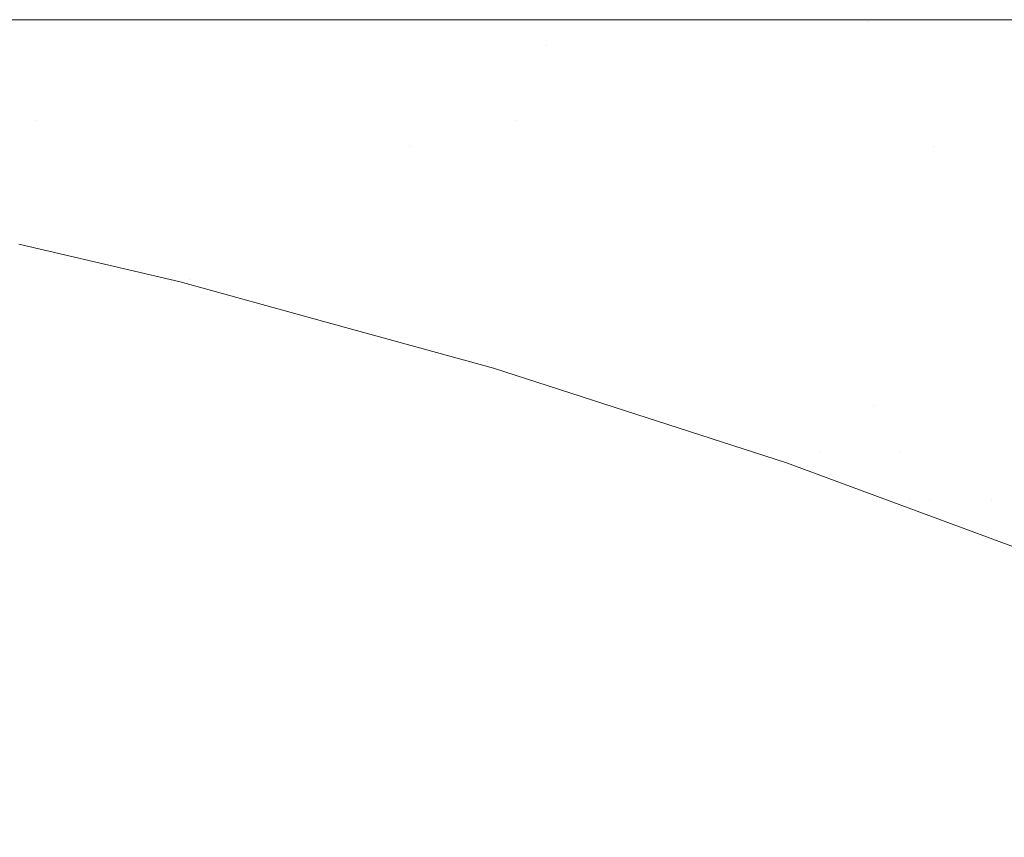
# Model space of a CAD drawing. Header units: centimetres. Extents: x -44.1 to 45.2, y 4.2 to 6.
# Tile 189 of 256: x -14.209 to -14.179, y 5.9752 to 6.0001. Entities that reach past the tile are written whole.
import ezdxf

# ---------------------------------------------------------------- set-up
doc = ezdxf.new("R2010")
doc.units = ezdxf.units.CM
doc.header["$LTSCALE"] = 2.54
doc.layers.add('Lucido design-1', color=7, linetype='Continuous')

# ---------------------------------------------------------------- blocks, each defined once
blk = doc.blocks.new('Gruppo-4-1')
at = {"color": 7, "linetype": 'Continuous', "lineweight": 9}
for points, invisible_edges in [([(-43.924707, 6.000021, -2312.419046), (-8.338741, 6.000089, -2312.42217), (-26.131724, 6.000089, -2312.42217)], 9), ([(-43.924707, 6.000021, -2312.419046), (45.040209, 6.000021, -2312.419046), (9.454243, 6.000089, -2312.42217), (-8.338741, 6.000089, -2312.42217)], 11), ([(-43.924707, 6.000021, -2312.419046), (-43.924707, 5.999993, -2312.417808), (45.040209, 5.999993, -2312.417808), (45.040209, 6.000021, -2312.419046)], 10), ([(45.040209, 5.999993, -2312.417808), (-43.924707, 5.999993, -2312.417808), (-43.924707, 5.999708, -2312.413454), (45.040209, 5.999708, -2312.413454)], 5), ([(-26.131724, 6.000089, -2312.42217), (-14.095203, 6.000089, -2312.646622), (-14.111291, 6.000089, -2312.652216)], 9), ([(-14.111291, 6.000089, -2312.652216), (-14.12626, 6.000089, -2312.658095), (-26.131724, 6.000089, -2312.42217)], 10), ([(-14.12626, 6.000089, -2312.658095), (-14.135675, 6.000089, -2312.66223), (-14.140127, 6.000089, -2312.664186), (-26.131724, 6.000089, -2312.42217)], 12), ([(-26.131724, 6.000089, -2312.42217), (-14.077994, 6.000089, -2312.641394), (-14.081469, 6.000089, -2312.642449)], 9), ([(-14.081469, 6.000089, -2312.642449), (-14.095203, 6.000089, -2312.646622), (-26.131724, 6.000089, -2312.42217)], 10), ([(-26.131724, 6.000089, -2312.42217), (-14.175912, 6.000089, -2312.683376), (-14.185788, 6.000089, -2312.689763)], 9), ([(-14.140127, 6.000089, -2312.664186), (-14.152928, 6.000089, -2312.670425), (-26.131724, 6.000089, -2312.42217)], 10), ([(-14.185788, 6.000089, -2312.689763), (-14.194819, 6.000089, -2312.696128), (-26.131724, 6.000089, -2312.42217)], 10), ([(-14.194819, 6.000089, -2312.696128), (-14.203065, 6.000089, -2312.702447), (-26.131724, 6.000089, -2312.42217)], 10), ([(-14.152928, 6.000089, -2312.670425), (-14.1647, 6.000089, -2312.676752), (-26.131724, 6.000089, -2312.42217)], 10), ([(-14.203065, 6.000089, -2312.702447), (-14.210585, 6.000089, -2312.7087), (-26.131724, 6.000089, -2312.42217)], 10), ([(-26.131724, 6.000089, -2312.42217), (-14.059693, 6.000089, -2312.636617), (-14.077994, 6.000089, -2312.641394)], 9), ([(-26.131724, 6.000089, -2312.42217), (-14.040353, 6.000089, -2312.632382), (-14.059693, 6.000089, -2312.636617)], 9), ([(-26.131724, 6.000089, -2312.42217), (-14.020064, 6.000089, -2312.628777), (-14.028457, 6.000089, -2312.630268)], 9), ([(-14.028457, 6.000089, -2312.630268), (-14.040353, 6.000089, -2312.632382), (-26.131724, 6.000089, -2312.42217)], 10), ([(-26.131724, 6.000089, -2312.42217), (-13.998948, 6.000089, -2312.625887), (-14.020064, 6.000089, -2312.628777)], 9), ([(-26.131724, 6.000089, -2312.42217), (-13.977163, 6.000089, -2312.623786), (-13.979127, 6.000089, -2312.623976), (-13.998948, 6.000089, -2312.625887)], 9), ([(-13.93465, 6.000089, -2312.62217), (-13.954895, 6.000089, -2312.622535), (-26.131724, 6.000089, -2312.42217), (-8.338741, 6.000089, -2312.42217)], 10), ([(-13.954895, 6.000089, -2312.622535), (-13.977163, 6.000089, -2312.623786), (-26.131724, 6.000089, -2312.42217)], 10), ([(-14.1647, 6.000089, -2312.676752), (-14.175912, 6.000089, -2312.683376), (-26.131724, 6.000089, -2312.42217)], 10), ([(-14.210585, 6.000089, -2312.7087), (-14.203065, 6.000089, -2312.702447), (-14.183168, 6.00004, -2312.692717), (-14.225695, 6.00004, -2312.729523)], 14), ([(-14.183168, 6.00004, -2312.692717), (-14.17923, 5.999894, -2312.694769), (-14.221083, 5.999894, -2312.730991), (-14.225695, 6.00004, -2312.729523)], 15), ([(-14.216484, 5.99965, -2312.732454), (-14.221083, 5.999894, -2312.730991), (-14.17923, 5.999894, -2312.694769), (-14.175303, 5.99965, -2312.696814)], 15), ([(-14.203065, 6.000089, -2312.702447), (-14.194819, 6.000089, -2312.696128), (-14.183168, 6.00004, -2312.692717)], 10), ([(-14.194819, 6.000089, -2312.696128), (-14.185788, 6.000089, -2312.689763), (-14.183168, 6.00004, -2312.692717)], 10), ([(-14.183168, 6.00004, -2312.692717), (-14.185788, 6.000089, -2312.689763), (-14.175912, 6.000089, -2312.683376), (-14.1647, 6.000089, -2312.676752)], 9), ([(-14.1647, 6.000089, -2312.676752), (-14.152928, 6.000089, -2312.670425), (-14.13256, 6.00004, -2312.664669), (-14.183168, 6.00004, -2312.692717)], 14), ([(-14.13256, 6.00004, -2312.664669), (-14.129424, 5.999894, -2312.667165), (-14.17923, 5.999894, -2312.694769), (-14.183168, 6.00004, -2312.692717)], 15), ([(-14.175303, 5.99965, -2312.696814), (-14.17923, 5.999894, -2312.694769), (-14.129424, 5.999894, -2312.667165), (-14.126298, 5.99965, -2312.669654)], 15), ([(45.040209, 5.999708, -2312.413454), (-43.924707, 5.999708, -2312.413454), (-43.924707, 5.999233, -2312.409117), (45.040209, 5.999233, -2312.409117)], 5), ([(-14.216484, 5.99965, -2312.732454), (-14.175303, 5.99965, -2312.696814), (-14.192962, 5.99931, -2312.715381)], 11), ([(-14.192962, 5.99931, -2312.715381), (-14.211906, 5.99931, -2312.733912), (-14.216484, 5.99965, -2312.732454)], 11), ([(-14.175303, 5.99965, -2312.696814), (-14.171394, 5.99931, -2312.69885), (-14.192962, 5.99931, -2312.715381)], 11), ([(-14.222722, 5.998875, -2312.755343), (-14.22753, 5.99931, -2312.754228), (-14.211906, 5.99931, -2312.733912), (-14.207355, 5.998875, -2312.735361)], 15), ([(-14.207355, 5.998875, -2312.735361), (-14.211906, 5.99931, -2312.733912), (-14.192962, 5.99931, -2312.715381), (-14.188721, 5.998875, -2312.717134)], 15), ([(-14.188721, 5.998875, -2312.717134), (-14.192962, 5.99931, -2312.715381), (-14.171394, 5.99931, -2312.69885), (-14.167507, 5.998875, -2312.700875)], 15), ([(45.040209, 5.999233, -2312.409117), (-43.924707, 5.999233, -2312.409117), (-43.924707, 5.998569, -2312.404805), (45.040209, 5.998569, -2312.404805)], 5), ([(-14.207355, 5.998875, -2312.735361), (-14.202836, 5.998346, -2312.736799), (-14.217949, 5.998346, -2312.75645), (-14.222722, 5.998875, -2312.755343)], 15), ([(-14.188721, 5.998875, -2312.717134), (-14.184512, 5.998346, -2312.718874), (-14.202836, 5.998346, -2312.736799), (-14.207355, 5.998875, -2312.735361)], 15), ([(-14.167507, 5.998875, -2312.700875), (-14.163649, 5.998346, -2312.702884), (-14.184512, 5.998346, -2312.718874), (-14.188721, 5.998875, -2312.717134)], 15), ([(45.040209, 5.998569, -2312.404805), (-43.924707, 5.998569, -2312.404805), (-43.924707, 5.997718, -2312.400526), (45.040209, 5.997718, -2312.400526)], 5), ([(-14.213218, 5.997724, -2312.757548), (-14.217949, 5.998346, -2312.75645), (-14.202836, 5.998346, -2312.736799), (-14.198357, 5.997724, -2312.738225)], 15), ([(-14.198357, 5.997724, -2312.738225), (-14.202836, 5.998346, -2312.736799), (-14.184512, 5.998346, -2312.718874), (-14.180339, 5.997724, -2312.720599)], 15), ([(-14.180339, 5.997724, -2312.720599), (-14.184512, 5.998346, -2312.718874), (-14.163649, 5.998346, -2312.702884), (-14.159825, 5.997724, -2312.704877)], 15), ([(45.040209, 5.997718, -2312.400526), (-43.924707, 5.997718, -2312.400526), (-43.924707, 5.996681, -2312.396288), (45.040209, 5.996681, -2312.396288)], 5), ([(-14.213218, 5.997724, -2312.757548), (-14.208535, 5.997012, -2312.758634), (-14.214488, 5.997012, -2312.768668), (-14.219273, 5.997724, -2312.767754)], 15), ([(-14.198357, 5.997724, -2312.738225), (-14.193924, 5.997012, -2312.739636), (-14.208535, 5.997012, -2312.758634), (-14.213218, 5.997724, -2312.757548)], 15), ([(-14.180339, 5.997724, -2312.720599), (-14.176208, 5.997012, -2312.722307), (-14.193924, 5.997012, -2312.739636), (-14.198357, 5.997724, -2312.738225)], 15), ([(-14.159825, 5.997724, -2312.704877), (-14.156039, 5.997012, -2312.706849), (-14.176208, 5.997012, -2312.722307), (-14.180339, 5.997724, -2312.720599)], 15), ([(-14.209758, 5.99621, -2312.769573), (-14.214488, 5.997012, -2312.768668), (-14.208535, 5.997012, -2312.758634), (-14.203906, 5.99621, -2312.759708)], 15), ([(-14.208535, 5.997012, -2312.758634), (-14.193924, 5.997012, -2312.739636), (-14.197143, 5.99621, -2312.750181)], 11), ([(-14.197143, 5.99621, -2312.750181), (-14.203906, 5.99621, -2312.759708), (-14.208535, 5.997012, -2312.758634)], 11), ([(-14.193924, 5.997012, -2312.739636), (-14.189542, 5.99621, -2312.741031), (-14.197143, 5.99621, -2312.750181)], 11), ([(-14.193924, 5.997012, -2312.739636), (-14.176208, 5.997012, -2312.722307), (-14.181176, 5.99621, -2312.732293)], 11), ([(-14.181176, 5.99621, -2312.732293), (-14.189542, 5.99621, -2312.741031), (-14.193924, 5.997012, -2312.739636)], 11), ([(-14.176208, 5.997012, -2312.722307), (-14.172126, 5.99621, -2312.723995), (-14.181176, 5.99621, -2312.732293)], 11), ([(45.040209, 5.996681, -2312.396288), (-43.924707, 5.996681, -2312.396288), (-43.924707, 5.99546, -2312.392099), (45.040209, 5.99546, -2312.392099)], 5), ([(-14.209758, 5.99621, -2312.769573), (-14.20509, 5.995322, -2312.770465), (-14.209888, 5.995322, -2312.780448), (-14.214639, 5.99621, -2312.779728)], 15), ([(-14.203906, 5.99621, -2312.759708), (-14.199337, 5.995322, -2312.760768), (-14.20509, 5.995322, -2312.770465), (-14.209758, 5.99621, -2312.769573)], 15), ([(-14.192689, 5.995322, -2312.751402), (-14.199337, 5.995322, -2312.760768), (-14.203906, 5.99621, -2312.759708), (-14.197143, 5.99621, -2312.750181)], 15), ([(-14.197143, 5.99621, -2312.750181), (-14.189542, 5.99621, -2312.741031), (-14.185217, 5.995322, -2312.742408), (-14.192689, 5.995322, -2312.751402)], 15), ([(-14.176993, 5.995322, -2312.733818), (-14.185217, 5.995322, -2312.742408), (-14.189542, 5.99621, -2312.741031), (-14.181176, 5.99621, -2312.732293)], 15), ([(-14.181176, 5.99621, -2312.732293), (-14.172126, 5.99621, -2312.723995), (-14.168096, 5.995322, -2312.72566), (-14.176993, 5.995322, -2312.733818)], 15), ([(45.040209, 5.99546, -2312.392099), (-43.924707, 5.99546, -2312.392099), (-43.924707, 5.994058, -2312.387968), (45.040209, 5.994058, -2312.387968)], 5), ([(-14.211622, 5.99435, -2312.801425), (-14.216416, 5.995322, -2312.801066), (-14.213677, 5.995322, -2312.790667), (-14.208931, 5.99435, -2312.791203)], 15), ([(-14.208931, 5.99435, -2312.791203), (-14.213677, 5.995322, -2312.790667), (-14.209888, 5.995322, -2312.780448), (-14.205206, 5.99435, -2312.781158)], 15), ([(-14.205206, 5.99435, -2312.781158), (-14.209888, 5.995322, -2312.780448), (-14.20509, 5.995322, -2312.770465), (-14.20049, 5.99435, -2312.771345)], 15), ([(-14.20049, 5.99435, -2312.771345), (-14.20509, 5.995322, -2312.770465), (-14.199337, 5.995322, -2312.760768), (-14.194834, 5.99435, -2312.761813)], 15), ([(-14.1883, 5.99435, -2312.752606), (-14.194834, 5.99435, -2312.761813), (-14.199337, 5.995322, -2312.760768), (-14.192689, 5.995322, -2312.751402)], 15), ([(-14.192689, 5.995322, -2312.751402), (-14.185217, 5.995322, -2312.742408), (-14.180954, 5.99435, -2312.743765), (-14.1883, 5.99435, -2312.752606)], 15), ([(-14.17287, 5.99435, -2312.735321), (-14.180954, 5.99435, -2312.743765), (-14.185217, 5.995322, -2312.742408), (-14.176993, 5.995322, -2312.733818)], 15), ([(-14.211622, 5.99435, -2312.801425), (-14.206905, 5.993296, -2312.801778), (-14.208505, 5.993296, -2312.811944), (-14.21325, 5.99435, -2312.811767)], 15), ([(-14.21325, 5.99435, -2312.811767), (-14.208505, 5.993296, -2312.811944), (-14.209053, 5.993243, -2312.82217)], 11), ([(-14.208931, 5.99435, -2312.791203), (-14.204259, 5.993296, -2312.79173), (-14.206905, 5.993296, -2312.801778), (-14.211622, 5.99435, -2312.801425)], 15), ([(-14.205206, 5.99435, -2312.781158), (-14.200598, 5.993296, -2312.781856), (-14.204259, 5.993296, -2312.79173), (-14.208931, 5.99435, -2312.791203)], 15), ([(-14.20049, 5.99435, -2312.771345), (-14.195962, 5.993296, -2312.77221), (-14.200598, 5.993296, -2312.781856), (-14.205206, 5.99435, -2312.781158)], 15), ([(-14.194834, 5.99435, -2312.761813), (-14.190403, 5.993296, -2312.762841), (-14.195962, 5.993296, -2312.77221), (-14.20049, 5.99435, -2312.771345)], 15), ([(-14.18398, 5.993296, -2312.753791), (-14.190403, 5.993296, -2312.762841), (-14.194834, 5.99435, -2312.761813), (-14.1883, 5.99435, -2312.752606)], 15), ([(-14.1883, 5.99435, -2312.752606), (-14.180954, 5.99435, -2312.743765), (-14.176759, 5.993296, -2312.7451), (-14.18398, 5.993296, -2312.753791)], 15), ([(-14.168813, 5.993296, -2312.7368), (-14.176759, 5.993296, -2312.7451), (-14.180954, 5.99435, -2312.743765), (-14.17287, 5.99435, -2312.735321)], 15), ([(45.040209, 5.994058, -2312.387968), (-43.924707, 5.994058, -2312.387968), (-43.924707, 5.992477, -2312.383902), (45.040209, 5.992477, -2312.383902)], 5), ([(-14.204132, 5.992104, -2312.82217), (-14.209053, 5.993243, -2312.82217), (-14.208505, 5.993296, -2312.811944)], 10), ([(-14.208505, 5.993296, -2312.811944), (-14.203842, 5.992164, -2312.812118), (-14.204132, 5.992104, -2312.82217)], 11), ([(-14.203842, 5.992164, -2312.812118), (-14.208505, 5.993296, -2312.811944), (-14.206905, 5.993296, -2312.801778), (-14.202269, 5.992164, -2312.802125)], 15), ([(-14.202269, 5.992164, -2312.802125), (-14.206905, 5.993296, -2312.801778), (-14.204259, 5.993296, -2312.79173), (-14.199668, 5.992164, -2312.792248)], 15), ([(-14.199668, 5.992164, -2312.792248), (-14.204259, 5.993296, -2312.79173), (-14.200598, 5.993296, -2312.781856), (-14.196069, 5.992164, -2312.782543)], 15), ([(-14.196069, 5.992164, -2312.782543), (-14.200598, 5.993296, -2312.781856), (-14.195962, 5.993296, -2312.77221), (-14.191512, 5.992164, -2312.773061)], 15), ([(-14.191512, 5.992164, -2312.773061), (-14.195962, 5.993296, -2312.77221), (-14.190403, 5.993296, -2312.762841), (-14.186047, 5.992164, -2312.763851)], 15), ([(-14.186047, 5.992164, -2312.763851), (-14.190403, 5.993296, -2312.762841), (-14.18398, 5.993296, -2312.753791), (-14.179734, 5.992164, -2312.754955)], 15), ([(-14.179734, 5.992164, -2312.754955), (-14.18398, 5.993296, -2312.753791), (-14.176759, 5.993296, -2312.7451), (-14.172636, 5.992164, -2312.746412)], 15), ([(-14.204655, 5.99176, -2313.031524), (-14.209306, 5.992888, -2313.031524), (-14.209159, 5.993114, -2313.028414), (-14.204495, 5.991984, -2313.028414)], 15), ([(-14.204495, 5.991984, -2313.028414), (-14.209159, 5.993114, -2313.028414), (-14.20907, 5.993251, -2313.025294), (-14.2044, 5.992119, -2313.025294)], 15), ([(-14.2044, 5.992119, -2313.025294), (-14.20907, 5.993251, -2313.025294), (-14.209053, 5.993243, -2313.02217)], 11), ([(-14.209053, 5.993243, -2312.82217), (-14.204132, 5.992104, -2312.82217), (-14.204132, 5.992104, -2313.02217), (-14.209053, 5.993243, -2313.02217)], 10), ([(-14.209053, 5.993243, -2313.02217), (-14.204132, 5.992104, -2313.02217), (-14.2044, 5.992119, -2313.025294)], 10), ([(-14.204877, 5.991447, -2313.034621), (-14.209513, 5.992571, -2313.034621), (-14.209306, 5.992888, -2313.031524), (-14.204655, 5.99176, -2313.031524)], 15), ([(45.040209, 5.992477, -2312.383902), (-43.924707, 5.992477, -2312.383902), (-43.924707, 5.990719, -2312.379908), (45.040209, 5.990719, -2312.379908)], 5), ([(-14.205161, 5.991047, -2313.0377), (-14.209777, 5.992165, -2313.0377), (-14.209513, 5.992571, -2313.034621), (-14.204877, 5.991447, -2313.034621)], 15), ([(-14.205507, 5.990559, -2313.040757), (-14.210098, 5.991672, -2313.040757), (-14.209777, 5.992165, -2313.0377), (-14.205161, 5.991047, -2313.0377)], 15), ([(-14.2044, 5.992119, -2313.025294), (-14.199817, 5.990911, -2313.025294), (-14.199919, 5.990778, -2313.028414), (-14.204495, 5.991984, -2313.028414)], 15), ([(-14.199817, 5.990911, -2313.025294), (-14.2044, 5.992119, -2313.025294), (-14.204132, 5.992104, -2313.02217)], 11), ([(-14.199796, 5.990905, -2312.82217), (-14.204132, 5.992104, -2312.82217), (-14.203842, 5.992164, -2312.812118)], 10), ([(-14.199796, 5.990905, -2313.02217), (-14.204132, 5.992104, -2313.02217), (-14.204132, 5.992104, -2312.82217), (-14.199796, 5.990905, -2312.82217)], 10), ([(-14.204132, 5.992104, -2313.02217), (-14.199796, 5.990905, -2313.02217), (-14.199817, 5.990911, -2313.025294)], 10), ([(-14.203842, 5.992164, -2312.812118), (-14.199265, 5.990955, -2312.812289), (-14.199796, 5.990905, -2312.82217)], 11), ([(-14.202269, 5.992164, -2312.802125), (-14.197719, 5.990955, -2312.802466), (-14.199265, 5.990955, -2312.812289), (-14.203842, 5.992164, -2312.812118)], 15), ([(-14.199668, 5.992164, -2312.792248), (-14.195163, 5.990955, -2312.792757), (-14.197719, 5.990955, -2312.802466), (-14.202269, 5.992164, -2312.802125)], 15), ([(-14.196069, 5.992164, -2312.782543), (-14.191625, 5.990955, -2312.783217), (-14.195163, 5.990955, -2312.792757), (-14.199668, 5.992164, -2312.792248)], 15), ([(-14.191512, 5.992164, -2312.773061), (-14.187145, 5.990955, -2312.773896), (-14.191625, 5.990955, -2312.783217), (-14.196069, 5.992164, -2312.782543)], 15), ([(-14.186047, 5.992164, -2312.763851), (-14.181774, 5.990955, -2312.764842), (-14.187145, 5.990955, -2312.773896), (-14.191512, 5.992164, -2312.773061)], 15), ([(-14.179734, 5.992164, -2312.754955), (-14.175567, 5.990955, -2312.756098), (-14.181774, 5.990955, -2312.764842), (-14.186047, 5.992164, -2312.763851)], 15), ([(-14.172636, 5.992164, -2312.746412), (-14.16859, 5.990955, -2312.7477), (-14.175567, 5.990955, -2312.756098), (-14.179734, 5.992164, -2312.754955)], 15), ([(-14.204495, 5.991984, -2313.028414), (-14.199919, 5.990778, -2313.028414), (-14.200089, 5.990557, -2313.031524), (-14.204655, 5.99176, -2313.031524)], 15), ([(-14.205913, 5.989987, -2313.043786), (-14.210475, 5.991093, -2313.043786), (-14.210098, 5.991672, -2313.040757), (-14.205507, 5.990559, -2313.040757)], 15), ([(-14.204655, 5.99176, -2313.031524), (-14.200089, 5.990557, -2313.031524), (-14.200327, 5.990248, -2313.034621), (-14.204877, 5.991447, -2313.034621)], 15), ([(-14.204877, 5.991447, -2313.034621), (-14.200327, 5.990248, -2313.034621), (-14.200631, 5.989853, -2313.0377), (-14.205161, 5.991047, -2313.0377)], 15), ([(-14.206379, 5.989331, -2313.046785), (-14.210908, 5.990428, -2313.046785), (-14.210475, 5.991093, -2313.043786), (-14.205913, 5.989987, -2313.043786)], 15), ([(-14.205161, 5.991047, -2313.0377), (-14.200631, 5.989853, -2313.0377), (-14.201001, 5.989372, -2313.040757), (-14.205507, 5.990559, -2313.040757)], 15), ([(-14.195434, 5.9895, -2313.028414), (-14.199919, 5.990778, -2313.028414), (-14.199817, 5.990911, -2313.025294), (-14.195325, 5.989631, -2313.025294)], 15), ([(-14.195325, 5.989631, -2313.025294), (-14.199817, 5.990911, -2313.025294), (-14.199796, 5.990905, -2313.02217)], 11), ([(-14.199796, 5.990905, -2312.82217), (-14.199265, 5.990955, -2312.812289), (-14.19478, 5.989674, -2312.812457)], 11), ([(-14.199796, 5.990905, -2312.82217), (-14.194591, 5.989467, -2312.82217), (-14.194591, 5.989467, -2313.02217), (-14.199796, 5.990905, -2313.02217)], 10), ([(-14.19478, 5.989674, -2312.812457), (-14.194591, 5.989467, -2312.82217), (-14.199796, 5.990905, -2312.82217)], 9), ([(-14.199796, 5.990905, -2313.02217), (-14.194591, 5.989467, -2313.02217), (-14.195325, 5.989631, -2313.025294)], 10), ([(-14.19478, 5.989674, -2312.812457), (-14.199265, 5.990955, -2312.812289), (-14.197719, 5.990955, -2312.802466), (-14.193261, 5.989674, -2312.8028)], 15), ([(-14.193261, 5.989674, -2312.8028), (-14.197719, 5.990955, -2312.802466), (-14.195163, 5.990955, -2312.792757), (-14.190747, 5.989674, -2312.793256)], 15), ([(-14.190747, 5.989674, -2312.793256), (-14.195163, 5.990955, -2312.792757), (-14.191625, 5.990955, -2312.783217), (-14.187269, 5.989674, -2312.783877)], 15), ([(-14.187269, 5.989674, -2312.783877), (-14.191625, 5.990955, -2312.783217), (-14.187145, 5.990955, -2312.773896), (-14.182866, 5.989674, -2312.774714)], 15), ([(-14.182866, 5.989674, -2312.774714), (-14.187145, 5.990955, -2312.773896), (-14.181774, 5.990955, -2312.764842), (-14.177585, 5.989674, -2312.765814)], 15), ([(-14.177585, 5.989674, -2312.765814), (-14.181774, 5.990955, -2312.764842), (-14.175567, 5.990955, -2312.756098), (-14.171484, 5.989674, -2312.757218)], 15), ([(45.040209, 5.990719, -2312.379908), (-43.924707, 5.990719, -2312.379908), (-43.924707, 5.98879, -2312.375995), (45.040209, 5.98879, -2312.375995)], 5), ([(-14.195615, 5.989282, -2313.031524), (-14.200089, 5.990557, -2313.031524), (-14.199919, 5.990778, -2313.028414), (-14.195434, 5.9895, -2313.028414)], 15), ([(-14.206903, 5.988593, -2313.04975), (-14.211394, 5.989681, -2313.04975), (-14.210908, 5.990428, -2313.046785), (-14.206379, 5.989331, -2313.046785)], 15), ([(-14.205507, 5.990559, -2313.040757), (-14.201001, 5.989372, -2313.040757), (-14.201436, 5.988807, -2313.043786), (-14.205913, 5.989987, -2313.043786)], 15), ([(-14.195868, 5.988977, -2313.034621), (-14.200327, 5.990248, -2313.034621), (-14.200089, 5.990557, -2313.031524), (-14.195615, 5.989282, -2313.031524)], 15), ([(-14.196192, 5.988587, -2313.0377), (-14.200631, 5.989853, -2313.0377), (-14.200327, 5.990248, -2313.034621), (-14.195868, 5.988977, -2313.034621)], 15), ([(-14.205913, 5.989987, -2313.043786), (-14.201436, 5.988807, -2313.043786), (-14.201935, 5.98816, -2313.046785), (-14.206379, 5.989331, -2313.046785)], 15), ([(-14.196586, 5.988113, -2313.040757), (-14.201001, 5.989372, -2313.040757), (-14.200631, 5.989853, -2313.0377), (-14.196192, 5.988587, -2313.0377)], 15), ([(-14.207484, 5.987775, -2313.052675), (-14.211933, 5.988854, -2313.052675), (-14.211394, 5.989681, -2313.04975), (-14.206903, 5.988593, -2313.04975)], 15), ([(-14.195434, 5.9895, -2313.028414), (-14.191045, 5.988152, -2313.028414), (-14.191237, 5.987937, -2313.031524), (-14.195615, 5.989282, -2313.031524)], 15), ([(-14.195325, 5.989631, -2313.025294), (-14.19093, 5.988281, -2313.025294), (-14.191045, 5.988152, -2313.028414), (-14.195434, 5.9895, -2313.028414)], 15), ([(-14.19093, 5.988281, -2313.025294), (-14.195325, 5.989631, -2313.025294), (-14.194591, 5.989467, -2313.02217)], 11), ([(-14.19478, 5.989674, -2312.812457), (-14.190392, 5.988324, -2312.81262), (-14.190906, 5.988278, -2312.82217)], 11), ([(-14.193261, 5.989674, -2312.8028), (-14.188897, 5.988324, -2312.803127), (-14.190392, 5.988324, -2312.81262), (-14.19478, 5.989674, -2312.812457)], 15), ([(-14.190906, 5.988278, -2312.82217), (-14.194591, 5.989467, -2312.82217), (-14.19478, 5.989674, -2312.812457)], 10), ([(-14.190906, 5.988278, -2313.02217), (-14.194591, 5.989467, -2313.02217), (-14.194591, 5.989467, -2312.82217), (-14.190906, 5.988278, -2312.82217)], 10), ([(-14.194591, 5.989467, -2313.02217), (-14.190906, 5.988278, -2313.02217), (-14.19093, 5.988281, -2313.025294)], 10), ([(-14.190747, 5.989674, -2312.793256), (-14.186426, 5.988324, -2312.793743), (-14.188897, 5.988324, -2312.803127), (-14.193261, 5.989674, -2312.8028)], 15), ([(-14.187269, 5.989674, -2312.783877), (-14.183007, 5.988324, -2312.784523), (-14.186426, 5.988324, -2312.793743), (-14.190747, 5.989674, -2312.793256)], 15), ([(-14.182866, 5.989674, -2312.774714), (-14.178678, 5.988324, -2312.775515), (-14.183007, 5.988324, -2312.784523), (-14.187269, 5.989674, -2312.783877)], 15), ([(-14.177585, 5.989674, -2312.765814), (-14.173486, 5.988324, -2312.766765), (-14.178678, 5.988324, -2312.775515), (-14.182866, 5.989674, -2312.774714)], 15), ([(-14.206379, 5.989331, -2313.046785), (-14.201935, 5.98816, -2313.046785), (-14.202496, 5.987431, -2313.04975), (-14.206903, 5.988593, -2313.04975)], 15), ([(-14.197049, 5.987556, -2313.043786), (-14.201436, 5.988807, -2313.043786), (-14.201001, 5.989372, -2313.040757), (-14.196586, 5.988113, -2313.040757)], 15), ([(-14.195615, 5.989282, -2313.031524), (-14.191237, 5.987937, -2313.031524), (-14.191505, 5.987637, -2313.034621), (-14.195868, 5.988977, -2313.034621)], 15), ([(45.040209, 5.98879, -2312.375995), (-43.924707, 5.98879, -2312.375995), (-43.924707, 5.986691, -2312.37217), (45.040209, 5.986691, -2312.37217)], 5), ([(-14.208119, 5.98688, -2313.055559), (-14.212523, 5.987947, -2313.055559), (-14.211933, 5.988854, -2313.052675), (-14.207484, 5.987775, -2313.052675)], 15), ([(-14.19758, 5.986918, -2313.046785), (-14.201935, 5.98816, -2313.046785), (-14.201436, 5.988807, -2313.043786), (-14.197049, 5.987556, -2313.043786)], 15), ([(-14.195868, 5.988977, -2313.034621), (-14.191505, 5.987637, -2313.034621), (-14.191848, 5.987253, -2313.0377), (-14.196192, 5.988587, -2313.0377)], 15), ([(-14.206903, 5.988593, -2313.04975), (-14.202496, 5.987431, -2313.04975), (-14.203117, 5.986624, -2313.052675), (-14.207484, 5.987775, -2313.052675)], 15), ([(-14.196192, 5.988587, -2313.0377), (-14.191848, 5.987253, -2313.0377), (-14.192265, 5.986786, -2313.040757), (-14.196586, 5.988113, -2313.040757)], 15), ([(-14.186756, 5.986738, -2313.028414), (-14.191045, 5.988152, -2313.028414), (-14.19093, 5.988281, -2313.025294), (-14.186635, 5.986865, -2313.025294)], 15), ([(-14.186635, 5.986865, -2313.025294), (-14.19093, 5.988281, -2313.025294), (-14.190906, 5.988278, -2313.02217)], 11), ([(-14.190906, 5.988278, -2312.82217), (-14.190392, 5.988324, -2312.81262), (-14.186103, 5.986907, -2312.812781)], 11), ([(-14.190906, 5.988278, -2312.82217), (-14.185653, 5.986584, -2312.82217), (-14.185653, 5.986584, -2313.02217), (-14.190906, 5.988278, -2313.02217)], 10), ([(-14.186103, 5.986907, -2312.812781), (-14.185653, 5.986584, -2312.82217), (-14.190906, 5.988278, -2312.82217)], 9), ([(-14.190906, 5.988278, -2313.02217), (-14.185653, 5.986584, -2313.02217), (-14.186635, 5.986865, -2313.025294)], 10), ([(-14.186103, 5.986907, -2312.812781), (-14.190392, 5.988324, -2312.81262), (-14.188897, 5.988324, -2312.803127), (-14.184634, 5.986907, -2312.803446)], 15), ([(-14.184634, 5.986907, -2312.803446), (-14.188897, 5.988324, -2312.803127), (-14.186426, 5.988324, -2312.793743), (-14.182204, 5.986907, -2312.79422)], 15), ([(-14.182204, 5.986907, -2312.79422), (-14.186426, 5.988324, -2312.793743), (-14.183007, 5.988324, -2312.784523), (-14.178842, 5.986907, -2312.785154)], 15), ([(-14.183007, 5.988324, -2312.784523), (-14.178678, 5.988324, -2312.775515), (-14.176823, 5.986907, -2312.780697)], 11), ([(-14.176823, 5.986907, -2312.780697), (-14.178842, 5.986907, -2312.785154), (-14.183007, 5.988324, -2312.784523)], 11), ([(-14.208808, 5.98591, -2313.058396), (-14.213163, 5.986965, -2313.058396), (-14.212523, 5.987947, -2313.055559), (-14.208119, 5.98688, -2313.055559)], 15), ([(-14.198176, 5.9862, -2313.04975), (-14.202496, 5.987431, -2313.04975), (-14.201935, 5.98816, -2313.046785), (-14.19758, 5.986918, -2313.046785)], 15), ([(-14.196586, 5.988113, -2313.040757), (-14.192265, 5.986786, -2313.040757), (-14.192756, 5.986238, -2313.043786), (-14.197049, 5.987556, -2313.043786)], 15), ([(-14.187241, 5.986232, -2313.034621), (-14.191505, 5.987637, -2313.034621), (-14.191237, 5.987937, -2313.031524), (-14.186959, 5.986527, -2313.031524)], 15), ([(-14.186959, 5.986527, -2313.031524), (-14.191237, 5.987937, -2313.031524), (-14.191045, 5.988152, -2313.028414), (-14.186756, 5.986738, -2313.028414)], 15), ([(-14.207484, 5.987775, -2313.052675), (-14.203117, 5.986624, -2313.052675), (-14.203797, 5.985741, -2313.055559), (-14.208119, 5.98688, -2313.055559)], 15), ([(-14.187603, 5.985854, -2313.0377), (-14.191848, 5.987253, -2313.0377), (-14.191505, 5.987637, -2313.034621), (-14.187241, 5.986232, -2313.034621)], 15), ([(-14.198837, 5.985404, -2313.052675), (-14.203117, 5.986624, -2313.052675), (-14.202496, 5.987431, -2313.04975), (-14.198176, 5.9862, -2313.04975)], 15), ([(-14.197049, 5.987556, -2313.043786), (-14.192756, 5.986238, -2313.043786), (-14.193317, 5.985609, -2313.046785), (-14.19758, 5.986918, -2313.046785)], 15), ([(-14.188043, 5.985395, -2313.040757), (-14.192265, 5.986786, -2313.040757), (-14.191848, 5.987253, -2313.0377), (-14.187603, 5.985854, -2313.0377)], 15), ([(45.040209, 5.985408, -2312.370055), (45.040209, 5.986691, -2312.37217), (-43.924707, 5.986691, -2312.37217), (-43.924707, 5.985408, -2312.370055)], 10), ([(-14.209548, 5.984867, -2313.061185), (-14.21385, 5.98591, -2313.061185), (-14.213163, 5.986965, -2313.058396), (-14.208808, 5.98591, -2313.058396)], 15), ([(-14.208119, 5.98688, -2313.055559), (-14.203797, 5.985741, -2313.055559), (-14.204534, 5.984783, -2313.058396), (-14.208808, 5.98591, -2313.058396)], 15), ([(-14.19758, 5.986918, -2313.046785), (-14.193317, 5.985609, -2313.046785), (-14.193949, 5.984902, -2313.04975), (-14.198176, 5.9862, -2313.04975)], 15), ([(-14.18856, 5.984855, -2313.043786), (-14.192756, 5.986238, -2313.043786), (-14.192265, 5.986786, -2313.040757), (-14.188043, 5.985395, -2313.040757)], 15), ([(-14.186756, 5.986738, -2313.028414), (-14.182571, 5.985262, -2313.028414), (-14.182784, 5.985054, -2313.031524), (-14.186959, 5.986527, -2313.031524)], 15), ([(-14.186635, 5.986865, -2313.025294), (-14.182443, 5.985386, -2313.025294), (-14.182571, 5.985262, -2313.028414), (-14.186756, 5.986738, -2313.028414)], 15), ([(-14.182443, 5.985386, -2313.025294), (-14.186635, 5.986865, -2313.025294), (-14.185653, 5.986584, -2313.02217)], 11), ([(-14.186103, 5.986907, -2312.812781), (-14.184634, 5.986907, -2312.803446), (-14.181314, 5.985428, -2312.808337)], 11), ([(-14.181314, 5.985428, -2312.808337), (-14.181917, 5.985428, -2312.812937), (-14.186103, 5.986907, -2312.812781)], 11), ([(-14.185653, 5.986584, -2312.82217), (-14.186103, 5.986907, -2312.812781), (-14.181917, 5.985428, -2312.812937)], 11), ([(-14.184634, 5.986907, -2312.803446), (-14.180473, 5.985428, -2312.803758), (-14.181314, 5.985428, -2312.808337)], 11), ([(-14.184634, 5.986907, -2312.803446), (-14.182204, 5.986907, -2312.79422), (-14.179395, 5.985428, -2312.799205)], 11), ([(-14.179395, 5.985428, -2312.799205), (-14.180473, 5.985428, -2312.803758), (-14.184634, 5.986907, -2312.803446)], 11), ([(-14.182204, 5.986907, -2312.79422), (-14.178084, 5.985428, -2312.794685), (-14.179395, 5.985428, -2312.799205)], 11), ([(-14.182204, 5.986907, -2312.79422), (-14.178842, 5.986907, -2312.785154), (-14.176543, 5.985428, -2312.790205)], 11), ([(-14.176543, 5.985428, -2312.790205), (-14.178084, 5.985428, -2312.794685), (-14.182204, 5.986907, -2312.79422)], 11), ([(-14.199561, 5.984533, -2313.055559), (-14.203797, 5.985741, -2313.055559), (-14.203117, 5.986624, -2313.052675), (-14.198837, 5.985404, -2313.052675)], 15), ([(-14.186959, 5.986527, -2313.031524), (-14.182784, 5.985054, -2313.031524), (-14.18308, 5.984764, -2313.034621), (-14.187241, 5.986232, -2313.034621)], 15), ([(-14.182416, 5.985386, -2313.02217), (-14.185653, 5.986584, -2313.02217), (-14.185653, 5.986584, -2312.82217), (-14.182416, 5.985386, -2312.82217)], 10), ([(-14.181917, 5.985428, -2312.812937), (-14.182416, 5.985386, -2312.82217), (-14.185653, 5.986584, -2312.82217)], 9), ([(-14.185653, 5.986584, -2313.02217), (-14.182416, 5.985386, -2313.02217), (-14.182443, 5.985386, -2313.025294)], 10), ([(-14.198176, 5.9862, -2313.04975), (-14.193949, 5.984902, -2313.04975), (-14.19465, 5.984118, -2313.052675), (-14.198837, 5.985404, -2313.052675)], 15), ([(-14.189152, 5.984236, -2313.046785), (-14.193317, 5.985609, -2313.046785), (-14.192756, 5.986238, -2313.043786), (-14.18856, 5.984855, -2313.043786)], 15), ([(-14.187241, 5.986232, -2313.034621), (-14.18308, 5.984764, -2313.034621), (-14.18346, 5.984393, -2313.0377), (-14.187603, 5.985854, -2313.0377)], 15), ([(-14.208808, 5.98591, -2313.058396), (-14.204534, 5.984783, -2313.058396), (-14.205326, 5.983754, -2313.061185), (-14.209548, 5.984867, -2313.061185)], 15), ([(-14.187603, 5.985854, -2313.0377), (-14.18346, 5.984393, -2313.0377), (-14.183922, 5.983941, -2313.040757), (-14.188043, 5.985395, -2313.040757)], 15), ([(-14.200346, 5.983589, -2313.058396), (-14.204534, 5.984783, -2313.058396), (-14.203797, 5.985741, -2313.055559), (-14.199561, 5.984533, -2313.055559)], 15), ([(-14.189819, 5.98354, -2313.04975), (-14.193949, 5.984902, -2313.04975), (-14.193317, 5.985609, -2313.046785), (-14.189152, 5.984236, -2313.046785)], 15), ([(-43.924707, 5.985408, -2312.370055), (-43.924707, 5.984428, -2312.36844), (45.040209, 5.984428, -2312.36844), (45.040209, 5.985408, -2312.370055)], 10), ([(-14.198837, 5.985404, -2313.052675), (-14.19465, 5.984118, -2313.052675), (-14.195416, 5.98326, -2313.055559), (-14.199561, 5.984533, -2313.055559)], 15), ([(-14.188043, 5.985395, -2313.040757), (-14.183922, 5.983941, -2313.040757), (-14.184465, 5.98341, -2313.043786), (-14.18856, 5.984855, -2313.043786)], 15), ([(-14.178715, 5.983522, -2313.031524), (-14.182784, 5.985054, -2313.031524), (-14.182571, 5.985262, -2313.028414), (-14.178492, 5.983726, -2313.028414)], 15), ([(-14.178492, 5.983726, -2313.028414), (-14.182571, 5.985262, -2313.028414), (-14.182443, 5.985386, -2313.025294), (-14.178359, 5.983849, -2313.025294)], 15), ([(-14.178359, 5.983849, -2313.025294), (-14.182443, 5.985386, -2313.025294), (-14.182416, 5.985386, -2313.02217)], 11), ([(-14.182416, 5.985386, -2312.82217), (-14.181917, 5.985428, -2312.812937), (-14.178195, 5.983889, -2312.817626)], 11), ([(-14.182416, 5.985386, -2312.82217), (-14.178321, 5.983871, -2312.82217), (-14.17734, 5.983508, -2313.02217), (-14.182416, 5.985386, -2313.02217)], 10), ([(-14.178195, 5.983889, -2312.817626), (-14.178321, 5.983871, -2312.82217), (-14.182416, 5.985386, -2312.82217)], 9), ([(-14.182416, 5.985386, -2313.02217), (-14.17734, 5.983508, -2313.02217), (-14.178359, 5.983849, -2313.025294)], 10), ([(-14.181917, 5.985428, -2312.812937), (-14.177839, 5.983889, -2312.813089), (-14.178195, 5.983889, -2312.817626)], 11), ([(-14.177246, 5.983889, -2312.808565), (-14.177839, 5.983889, -2312.813089), (-14.181917, 5.985428, -2312.812937), (-14.181314, 5.985428, -2312.808337)], 15), ([(-14.181314, 5.985428, -2312.808337), (-14.180473, 5.985428, -2312.803758), (-14.176418, 5.983889, -2312.804061), (-14.177246, 5.983889, -2312.808565)], 15), ([(-14.175358, 5.983889, -2312.799584), (-14.176418, 5.983889, -2312.804061), (-14.180473, 5.985428, -2312.803758), (-14.179395, 5.985428, -2312.799205)], 15), ([(-14.179395, 5.985428, -2312.799205), (-14.178084, 5.985428, -2312.794685), (-14.174068, 5.983889, -2312.795139), (-14.175358, 5.983889, -2312.799584)], 15), ([(-14.190557, 5.982769, -2313.052675), (-14.19465, 5.984118, -2313.052675), (-14.193949, 5.984902, -2313.04975), (-14.189819, 5.98354, -2313.04975)], 15), ([(-14.179025, 5.983237, -2313.034621), (-14.18308, 5.984764, -2313.034621), (-14.182784, 5.985054, -2313.031524), (-14.178715, 5.983522, -2313.031524)], 15), ([(-14.209548, 5.984867, -2313.061185), (-14.205326, 5.983754, -2313.061185), (-14.206171, 5.982656, -2313.063922), (-14.210338, 5.983754, -2313.063922)], 15), ([(-14.201189, 5.982575, -2313.061185), (-14.205326, 5.983754, -2313.061185), (-14.204534, 5.984783, -2313.058396), (-14.200346, 5.983589, -2313.058396)], 15), ([(-14.18856, 5.984855, -2313.043786), (-14.184465, 5.98341, -2313.043786), (-14.185088, 5.982802, -2313.046785), (-14.189152, 5.984236, -2313.046785)], 15), ([(-14.179423, 5.982873, -2313.0377), (-14.18346, 5.984393, -2313.0377), (-14.18308, 5.984764, -2313.034621), (-14.179025, 5.983237, -2313.034621)], 15), ([(45.040209, 5.983876, -2312.367613), (45.040209, 5.984428, -2312.36844), (-43.924707, 5.984428, -2312.36844), (-43.924707, 5.983876, -2312.367613)], 10), ([(-14.199561, 5.984533, -2313.055559), (-14.195416, 5.98326, -2313.055559), (-14.196247, 5.982331, -2313.058396), (-14.200346, 5.983589, -2313.058396)], 15), ([(-14.179907, 5.982429, -2313.040757), (-14.183922, 5.983941, -2313.040757), (-14.18346, 5.984393, -2313.0377), (-14.179423, 5.982873, -2313.0377)], 15), ([(-14.191365, 5.981925, -2313.055559), (-14.195416, 5.98326, -2313.055559), (-14.19465, 5.984118, -2313.052675), (-14.190557, 5.982769, -2313.052675)], 15), ([(-14.189152, 5.984236, -2313.046785), (-14.185088, 5.982802, -2313.046785), (-14.185788, 5.982118, -2313.04975), (-14.189819, 5.98354, -2313.04975)], 15), ([(-43.924707, 5.983876, -2312.367613), (-43.924707, 5.982004, -2312.364812), (45.040209, 5.982004, -2312.364812), (45.040209, 5.983876, -2312.367613)], 10), ([(-14.210338, 5.983754, -2313.063922), (-14.206171, 5.982656, -2313.063922), (-14.207068, 5.981492, -2313.066604), (-14.211175, 5.982575, -2313.066604)], 15), ([(-14.202088, 5.981492, -2313.063922), (-14.206171, 5.982656, -2313.063922), (-14.205326, 5.983754, -2313.061185), (-14.201189, 5.982575, -2313.061185)], 15), ([(-14.180476, 5.981908, -2313.043786), (-14.184465, 5.98341, -2313.043786), (-14.183922, 5.983941, -2313.040757), (-14.179907, 5.982429, -2313.040757)], 15), ([(-14.200346, 5.983589, -2313.058396), (-14.196247, 5.982331, -2313.058396), (-14.19714, 5.981331, -2313.061185), (-14.201189, 5.982575, -2313.061185)], 15), ([(-14.189819, 5.98354, -2313.04975), (-14.185788, 5.982118, -2313.04975), (-14.186563, 5.98136, -2313.052675), (-14.190557, 5.982769, -2313.052675)], 15), ([(-14.181127, 5.981311, -2313.046785), (-14.185088, 5.982802, -2313.046785), (-14.184465, 5.98341, -2313.043786), (-14.180476, 5.981908, -2313.043786)], 15), ([(-14.178715, 5.983522, -2313.031524), (-14.174755, 5.981935, -2313.031524), (-14.17508, 5.981655, -2313.034621), (-14.179025, 5.983237, -2313.034621)], 15), ([(-14.192241, 5.98101, -2313.058396), (-14.196247, 5.982331, -2313.058396), (-14.195416, 5.98326, -2313.055559), (-14.191365, 5.981925, -2313.055559)], 15), ([(-14.179025, 5.983237, -2313.034621), (-14.17508, 5.981655, -2313.034621), (-14.175495, 5.981298, -2313.0377), (-14.179423, 5.982873, -2313.0377)], 15), ([(-14.18186, 5.980639, -2313.04975), (-14.185788, 5.982118, -2313.04975), (-14.185088, 5.982802, -2313.046785), (-14.181127, 5.981311, -2313.046785)], 15), ([(-14.179423, 5.982873, -2313.0377), (-14.175495, 5.981298, -2313.0377), (-14.175999, 5.980863, -2313.040757), (-14.179907, 5.982429, -2313.040757)], 15), ([(-14.211175, 5.982575, -2313.066604), (-14.207068, 5.981492, -2313.066604), (-14.208012, 5.980265, -2313.069229), (-14.212058, 5.981331, -2313.069229)], 15), ([(-14.203042, 5.980345, -2313.066604), (-14.207068, 5.981492, -2313.066604), (-14.206171, 5.982656, -2313.063922), (-14.202088, 5.981492, -2313.063922)], 15), ([(-14.201189, 5.982575, -2313.061185), (-14.19714, 5.981331, -2313.061185), (-14.198092, 5.980265, -2313.063922), (-14.202088, 5.981492, -2313.063922)], 15), ([(-14.190557, 5.982769, -2313.052675), (-14.186563, 5.98136, -2313.052675), (-14.187412, 5.980531, -2313.055559), (-14.191365, 5.981925, -2313.055559)], 15), ([(-14.193183, 5.980027, -2313.061185), (-14.19714, 5.981331, -2313.061185), (-14.196247, 5.982331, -2313.058396), (-14.192241, 5.98101, -2313.058396)], 15), ([(-14.179907, 5.982429, -2313.040757), (-14.175999, 5.980863, -2313.040757), (-14.176593, 5.980351, -2313.043786), (-14.180476, 5.981908, -2313.043786)], 15), ([(45.040209, 5.982004, -2312.364812), (-43.924707, 5.982004, -2312.364812), (-43.924707, 5.979424, -2312.361294), (45.040209, 5.979424, -2312.361294)], 5), ([(-14.191365, 5.981925, -2313.055559), (-14.187412, 5.980531, -2313.055559), (-14.188333, 5.979631, -2313.058396), (-14.192241, 5.98101, -2313.058396)], 15), ([(-14.182672, 5.979895, -2313.052675), (-14.186563, 5.98136, -2313.052675), (-14.185788, 5.982118, -2313.04975), (-14.18186, 5.980639, -2313.04975)], 15), ([(-14.180476, 5.981908, -2313.043786), (-14.176593, 5.980351, -2313.043786), (-14.177272, 5.979766, -2313.046785), (-14.181127, 5.981311, -2313.046785)], 15), ([(-14.212058, 5.981331, -2313.069229), (-14.208012, 5.980265, -2313.069229), (-14.209003, 5.978978, -2313.071794), (-14.212984, 5.980027, -2313.071794)], 15), ([(-14.204047, 5.979135, -2313.069229), (-14.208012, 5.980265, -2313.069229), (-14.207068, 5.981492, -2313.066604), (-14.203042, 5.980345, -2313.066604)], 15), ([(-14.202088, 5.981492, -2313.063922), (-14.198092, 5.980265, -2313.063922), (-14.199102, 5.979135, -2313.066604), (-14.203042, 5.980345, -2313.066604)], 15), ([(-14.194188, 5.978978, -2313.063922), (-14.198092, 5.980265, -2313.063922), (-14.19714, 5.981331, -2313.061185), (-14.193183, 5.980027, -2313.061185)], 15), ([(-14.18356, 5.97908, -2313.055559), (-14.187412, 5.980531, -2313.055559), (-14.186563, 5.98136, -2313.052675), (-14.182672, 5.979895, -2313.052675)], 15), ([(-14.181127, 5.981311, -2313.046785), (-14.177272, 5.979766, -2313.046785), (-14.178037, 5.979107, -2313.04975), (-14.18186, 5.980639, -2313.04975)], 15), ([(-14.192241, 5.98101, -2313.058396), (-14.188333, 5.979631, -2313.058396), (-14.189322, 5.978665, -2313.061185), (-14.193183, 5.980027, -2313.061185)], 15), ([(-14.184524, 5.978197, -2313.058396), (-14.188333, 5.979631, -2313.058396), (-14.187412, 5.980531, -2313.055559), (-14.18356, 5.97908, -2313.055559)], 15), ([(-14.18186, 5.980639, -2313.04975), (-14.178037, 5.979107, -2313.04975), (-14.178884, 5.978377, -2313.052675), (-14.182672, 5.979895, -2313.052675)], 15), ([(-14.205102, 5.977866, -2313.071794), (-14.209003, 5.978978, -2313.071794), (-14.208012, 5.980265, -2313.069229), (-14.204047, 5.979135, -2313.069229)], 15), ([(-14.203042, 5.980345, -2313.066604), (-14.199102, 5.979135, -2313.066604), (-14.200167, 5.977943, -2313.069229), (-14.204047, 5.979135, -2313.069229)], 15), ([(-14.195253, 5.977866, -2313.066604), (-14.199102, 5.979135, -2313.066604), (-14.198092, 5.980265, -2313.063922), (-14.194188, 5.978978, -2313.063922)], 15), ([(-14.212984, 5.980027, -2313.071794), (-14.209003, 5.978978, -2313.071794), (-14.210038, 5.977634, -2313.074297), (-14.213951, 5.978665, -2313.074297)], 15), ([(-14.193183, 5.980027, -2313.061185), (-14.189322, 5.978665, -2313.061185), (-14.190377, 5.977634, -2313.063922), (-14.194188, 5.978978, -2313.063922)], 15), ([(-14.182672, 5.979895, -2313.052675), (-14.178884, 5.978377, -2313.052675), (-14.179812, 5.977578, -2313.055559), (-14.18356, 5.97908, -2313.055559)], 15), ([(-14.185559, 5.977248, -2313.061185), (-14.189322, 5.978665, -2313.061185), (-14.188333, 5.979631, -2313.058396), (-14.184524, 5.978197, -2313.058396)], 15), ([(45.040209, 5.979424, -2312.361294), (-43.924707, 5.979424, -2312.361294), (-43.924707, 5.976693, -2312.357891), (45.040209, 5.976693, -2312.357891)], 5), ([(-14.206203, 5.976541, -2313.074297), (-14.210038, 5.977634, -2313.074297), (-14.209003, 5.978978, -2313.071794), (-14.205102, 5.977866, -2313.071794)], 15), ([(-14.204047, 5.979135, -2313.069229), (-14.200167, 5.977943, -2313.069229), (-14.201284, 5.976693, -2313.071794), (-14.205102, 5.977866, -2313.071794)], 15), ([(-14.196375, 5.976693, -2313.069229), (-14.200167, 5.977943, -2313.069229), (-14.199102, 5.979135, -2313.066604), (-14.195253, 5.977866, -2313.066604)], 15), ([(-14.194188, 5.978978, -2313.063922), (-14.190377, 5.977634, -2313.063922), (-14.191496, 5.976541, -2313.066604), (-14.195253, 5.977866, -2313.066604)], 15), ([(-14.18356, 5.97908, -2313.055559), (-14.179812, 5.977578, -2313.055559), (-14.180817, 5.976711, -2313.058396), (-14.184524, 5.978197, -2313.058396)], 15), ([(-14.186664, 5.976236, -2313.063922), (-14.190377, 5.977634, -2313.063922), (-14.189322, 5.978665, -2313.061185), (-14.185559, 5.977248, -2313.061185)], 15), ([(-14.176169, 5.976025, -2313.055559), (-14.179812, 5.977578, -2313.055559), (-14.178884, 5.978377, -2313.052675), (-14.175204, 5.976809, -2313.052675)], 15), ([(-14.184524, 5.978197, -2313.058396), (-14.180817, 5.976711, -2313.058396), (-14.181897, 5.97578, -2313.061185), (-14.185559, 5.977248, -2313.061185)], 15), ([(-14.205102, 5.977866, -2313.071794), (-14.201284, 5.976693, -2313.071794), (-14.20245, 5.975388, -2313.074297), (-14.206203, 5.976541, -2313.074297)], 15), ([(-14.197553, 5.975464, -2313.071794), (-14.201284, 5.976693, -2313.071794), (-14.200167, 5.977943, -2313.069229), (-14.196375, 5.976693, -2313.069229)], 15), ([(-14.195253, 5.977866, -2313.066604), (-14.191496, 5.976541, -2313.066604), (-14.192675, 5.975388, -2313.069229), (-14.196375, 5.976693, -2313.069229)], 15), ([(-14.207349, 5.975162, -2313.076736), (-14.211114, 5.976236, -2313.076736), (-14.210038, 5.977634, -2313.074297), (-14.206203, 5.976541, -2313.074297)], 15), ([(-14.187835, 5.975162, -2313.066604), (-14.191496, 5.976541, -2313.066604), (-14.190377, 5.977634, -2313.063922), (-14.186664, 5.976236, -2313.063922)], 15), ([(-14.177215, 5.975177, -2313.058396), (-14.180817, 5.976711, -2313.058396), (-14.179812, 5.977578, -2313.055559), (-14.176169, 5.976025, -2313.055559)], 15), ([(-14.185559, 5.977248, -2313.061185), (-14.181897, 5.97578, -2313.061185), (-14.18305, 5.974787, -2313.063922), (-14.186664, 5.976236, -2313.063922)], 15), ([(45.040209, 5.976693, -2312.357891), (-43.924707, 5.976693, -2312.357891), (-43.924707, 5.973816, -2312.354611), (45.040209, 5.973816, -2312.354611)], 5), ([(-14.206203, 5.976541, -2313.074297), (-14.20245, 5.975388, -2313.074297), (-14.203664, 5.974031, -2313.076736), (-14.207349, 5.975162, -2313.076736)], 15), ([(-14.198783, 5.974179, -2313.074297), (-14.20245, 5.975388, -2313.074297), (-14.201284, 5.976693, -2313.071794), (-14.197553, 5.975464, -2313.071794)], 15), ([(-14.196375, 5.976693, -2313.069229), (-14.192675, 5.975388, -2313.069229), (-14.193912, 5.974179, -2313.071794), (-14.197553, 5.975464, -2313.071794)], 15), ([(-14.189069, 5.974031, -2313.069229), (-14.192675, 5.975388, -2313.069229), (-14.191496, 5.976541, -2313.066604), (-14.187835, 5.975162, -2313.066604)], 15), ([(-14.178339, 5.974264, -2313.061185), (-14.181897, 5.97578, -2313.061185), (-14.180817, 5.976711, -2313.058396), (-14.177215, 5.975177, -2313.058396)], 15), ([(-14.208536, 5.973734, -2313.079109), (-14.21223, 5.974787, -2313.079109), (-14.211114, 5.976236, -2313.076736), (-14.207349, 5.975162, -2313.076736)], 15), ([(-14.186664, 5.976236, -2313.063922), (-14.18305, 5.974787, -2313.063922), (-14.184272, 5.973734, -2313.066604), (-14.187835, 5.975162, -2313.066604)], 15), ([(-14.179538, 5.973291, -2313.063922), (-14.18305, 5.974787, -2313.063922), (-14.181897, 5.97578, -2313.061185), (-14.178339, 5.974264, -2313.061185)], 15), ([(-14.200062, 5.972843, -2313.076736), (-14.203664, 5.974031, -2313.076736), (-14.20245, 5.975388, -2313.074297), (-14.198783, 5.974179, -2313.074297)], 15), ([(-14.197553, 5.975464, -2313.071794), (-14.193912, 5.974179, -2313.071794), (-14.195204, 5.972917, -2313.074297), (-14.198783, 5.974179, -2313.074297)], 15), ([(-14.190365, 5.972843, -2313.071794), (-14.193912, 5.974179, -2313.071794), (-14.192675, 5.975388, -2313.069229), (-14.189069, 5.974031, -2313.069229)], 15)]:
    blk.add_3dface(points, dxfattribs=dict(at, invisible_edges=invisible_edges))
blk = doc.blocks.new('Gruppo-5-1')
at = {"color": 7}
blk.add_blockref('Gruppo-4-1', (0, 0), dxfattribs=at)

msp = doc.modelspace()

# ---------------------------------------------------------------- block references
at = {"layer": 'Lucido design-1', "color": 7}
msp.add_blockref('Gruppo-5-1', (0, 0), dxfattribs=at)

doc.saveas('drawing.dxf')
